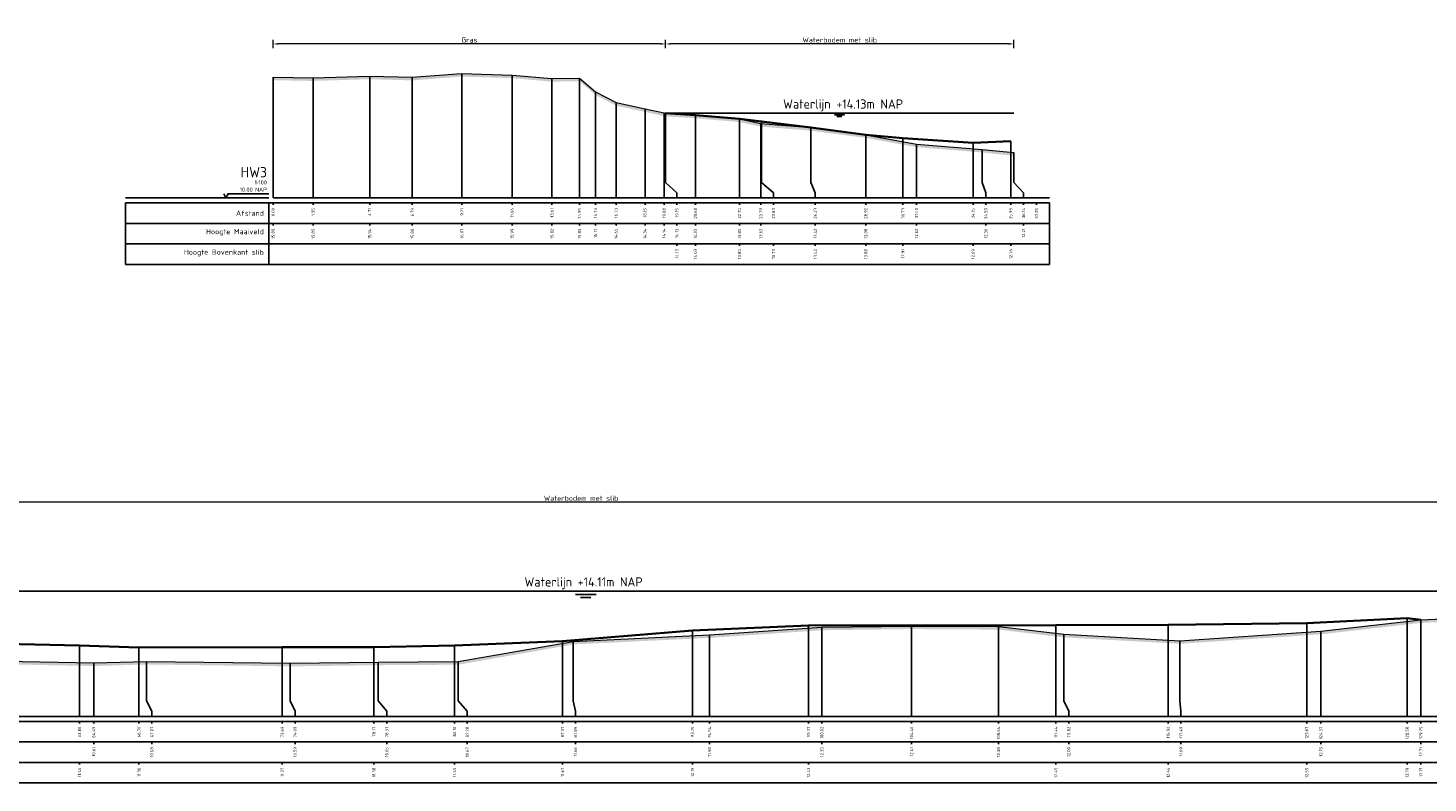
# Model space of a CAD drawing. Header units: metres. Extents: x 197883 to 206898, y 361907 to 364395.
# Tile 209 of 256: x 205845 to 205913, y 364316 to 364353. Entities that reach past the tile are written whole.
import ezdxf
from ezdxf.enums import TextEntityAlignment as Align

# ---------------------------------------------------------------- set-up
doc = ezdxf.new("R2010")
doc.units = ezdxf.units.M
doc.header["$PDMODE"] = 35
doc.header["$PDSIZE"] = 0.075
for name, color, linetype, lineweight in [('B-ME-GR-RIET-G', 120, 'Continuous', 13), ('X-ME-AL-PROFIEL_BOVENKANT SLIB-GD', 42, 'Continuous', 35), ('X-ME-AL-PROFIEL_HUIDIG MAAIVELD-GD', 252, 'Continuous', 0), ('X-XX-AL-DETAIL1-M', 7, 'Continuous', 18), ('X-XX-AL-NAP-T18', 7, 'Continuous', 18)]:
    doc.layers.add(name, color=color, linetype=linetype, lineweight=lineweight)
doc.layers.add('X-ME-AL-PROFIEL_WATERLIJN-GD', color=150, linetype='Continuous')
doc.layers.add('X-ME-AL-PROFIELRASTER-S', color=7, linetype='Continuous')
doc.styles.add('NLCS-ISO', font='NLCS-ISO.ttf', dxfattribs={"height": 1.8})
doc.styles.add('NLCS-ISO-ANNOTATIVE-T18', font='NLCS-ISO.ttf', dxfattribs={"height": 1.8})
doc.styles.add('NLCS-ISO-M100-T25', font='NLCS-ISO.ttf', dxfattribs={"height": 0.25})
doc.dimstyles.new('NLCS-M100-T25-PIJL_L2_H1', dxfattribs={"dimscale": 0.1, "dimtxt": 2.5, "dimasz": 2.5, "dimexe": 2, "dimexo": 2, "dimgap": 0.7, "dimtad": 1, "dimzin": 0, "dimdsep": 46, "dimtxsty": 'NLCS-ISO-M100-T25', "dimcen": 0, "dimdle": 2, "dimclrd": 256, "dimclre": 256, "dimclrt": 256, "dimadec": 1, "dimazin": 0, "dimtfac": 1, "dimtdec": 3, "dimtofl": 0, "dimtmove": 0, "dimatfit": 3, "dimfxl": 2, "dimfxlon": 1, "dimtfillclr": 256, "dimtolj": 1, "dimtzin": 0, "dimlwd": -1, "dimlwe": -1, "dimarcsym": 0})

# ---------------------------------------------------------------- blocks, each defined once
blk = doc.blocks.new('SAL-PROFIELRASTER_BALK_EIND1-D')
at = {"color": 0, "linetype": 'ByBlock', "lineweight": -2}
blk.add_line((1, -12.5), (1, -2.5), dxfattribs=at)
at = {"color": 0, "linetype": 'ByBlock', "lineweight": -2, "flags": 128}
for points in [[(0, 0), (1, 0)], [(0, -2.5), (1, -2.5)], [(0, -12.5), (1, -12.5)]]:
    blk.add_lwpolyline(points, dxfattribs=at)
blk = doc.blocks.new('SAL-PROFIELRASTER_BALK_EIND2-D')
at = {"color": 0, "linetype": 'ByBlock', "lineweight": -2}
for p, q in [((1, -2.5), (1, -12.5)), ((1, -12.5), (0, -12.5))]:
    blk.add_line(p, q, dxfattribs=at)
blk = doc.blocks.new('SAL-PROFIELRASTER_BALK_DATA-D')
at = {"color": 0, "linetype": 'ByBlock', "lineweight": -2}
blk.add_lwpolyline([(0, -3.5), (0, -2.5)], dxfattribs=at)
at = {"color": 0, "linetype": 'ByBlock', "lineweight": -2, "style": 'NLCS-ISO-ANNOTATIVE-T18'}
blk.add_attdef('GETAL', text='', height=1.5, rotation=90, dxfattribs=at).set_placement((0.75, -5), align=Align.RIGHT)
blk = doc.blocks.new('SAL-PROFIELRASTER_AANHAAL-D')
at = {"color": 9, "linetype": 'ByBlock', "lineweight": -2, "flags": 128}
blk.add_lwpolyline([(0, 1), (0, 0)], dxfattribs=at)
blk = doc.blocks.new('SAL-PROFIELRASTER_AANHAAL_STAGGER-D')
at = {"color": 9, "linetype": 'ByBlock', "lineweight": -2, "flags": 128}
for points in [[(0, 0), (0, -0.25)], [(0, -0.25), (1, -0.75)], [(1, -0.75), (1, -1)]]:
    blk.add_lwpolyline(points, dxfattribs=at)
blk = doc.blocks.new('SAL-PROFIELRASTER-D')
at = {"color": 0, "linetype": 'ByBlock', "lineweight": -2, "flags": 128}
for points in [[(-2, 0), (-72, 0)], [(-24, 2), (-23, 0), (-22, 2), (-2, 2)], [(-72, -12.5), (-72, -2.5)], [(0, -2.5), (-72, -2.5)], [(-2, -12.5), (-2, -2.5)], [(0, -12.5), (-72, -12.5)]]:
    blk.add_lwpolyline(points, dxfattribs=at)
at = {"color": 0, "linetype": 'ByBlock', "lineweight": -2, "style": 'NLCS-ISO-ANNOTATIVE-T18'}
blk.add_text('NAP', height=2, dxfattribs=at).set_placement((-3, 3), align=Align.RIGHT)
blk.add_text('Afstand', height=2.5, dxfattribs=at).set_placement((-4.5, -7.5), align=Align.MIDDLE_RIGHT)
for tag, height, p in [('PROFIELNR', 5, (-3, 10)), ('SCHAAL', 2, (-3, 6.5)), ('NAP', 2, (-9.94, 3))]:
    blk.add_attdef(tag, text='', height=height, dxfattribs=at).set_placement(p, align=Align.RIGHT)
blk = doc.blocks.new('SAL-PROFIELRASTER_BALK-D')
at = {"color": 0, "linetype": 'ByBlock', "lineweight": -2}
for p, q in [((-72, -12.5), (-72, -2.5)), ((-2, -2.5), (-2, -12.5)), ((0, -12.5), (-72, -12.5))]:
    blk.add_line(p, q, dxfattribs=at)
at = {"color": 0, "linetype": 'ByBlock', "lineweight": -2, "style": 'NLCS-ISO-ANNOTATIVE-T18'}
for tag, height, p in [('TITEL1', 2.5, (-4.5, -6.5)), ('TITEL2', 1.5, (-4.5, -9.5))]:
    blk.add_attdef(tag, text='', height=height, dxfattribs=at).set_placement(p, align=Align.MIDDLE_RIGHT)
blk = doc.blocks.new('*D221')
at = {"layer": 'Defpoints', "color": 0, "transparency": 16777216}
for p in [(205857.104, 364351.725), (205876.258, 364348.344), (205857.104, 364344.219)]:
    blk.add_point(p, dxfattribs=at)
at = {"layer": 'X-XX-AL-DETAIL1-M', "color": 253, "transparency": 16777216}
for p, q in [((205857.104, 364351.525), (205857.104, 364351.925)), ((205876.008, 364351.725), (205857.354, 364351.725)), ((205876.258, 364351.525), (205876.258, 364351.925))]:
    blk.add_line(p, q, dxfattribs=at)
for points in [[(205857.354, 364351.767), (205857.354, 364351.684), (205857.104, 364351.725)], [(205876.008, 364351.767), (205876.008, 364351.684), (205876.258, 364351.725)]]:
    blk.add_solid(points, dxfattribs=at)
at = {"layer": 'X-XX-AL-DETAIL1-M', "color": 253, "transparency": 16777216, "insert": (205866.681, 364351.92), "char_height": 0.25, "attachment_point": 5, "style": 'NLCS-ISO-M100-T25'}
blk.add_mtext('\\A1;Gras', dxfattribs=at)
blk = doc.blocks.new('*D222')
at = {"layer": 'Defpoints', "color": 0, "transparency": 16777216}
for p in [(205876.258, 364351.725), (205876.258, 364348.344), (205893.246, 364344.969)]:
    blk.add_point(p, dxfattribs=at)
at = {"layer": 'X-XX-AL-DETAIL1-M', "color": 253, "transparency": 16777216}
for p, q in [((205876.258, 364351.525), (205876.258, 364351.925)), ((205892.996, 364351.725), (205876.508, 364351.725)), ((205893.246, 364351.525), (205893.246, 364351.925))]:
    blk.add_line(p, q, dxfattribs=at)
for points in [[(205876.508, 364351.767), (205876.508, 364351.684), (205876.258, 364351.725)], [(205892.996, 364351.767), (205892.996, 364351.684), (205893.246, 364351.725)]]:
    blk.add_solid(points, dxfattribs=at)
at = {"layer": 'X-XX-AL-DETAIL1-M', "color": 253, "transparency": 16777216, "insert": (205884.752, 364351.921), "char_height": 0.25, "attachment_point": 5, "style": 'NLCS-ISO-M100-T25'}
blk.add_mtext('\\A1;Waterbodem met slib', dxfattribs=at)
blk = doc.blocks.new('*D224')
at = {"layer": 'Defpoints', "color": 0, "transparency": 16777216}
for p in [(205807.406, 364329.369), (205807.406, 364325.033), (205936.861, 364325.033)]:
    blk.add_point(p, dxfattribs=at)
at = {"layer": 'X-XX-AL-DETAIL1-M', "color": 253, "transparency": 16777216}
for p, q in [((205807.406, 364329.169), (205807.406, 364329.569)), ((205936.861, 364329.169), (205936.861, 364329.569)), ((205936.611, 364329.369), (205807.656, 364329.369))]:
    blk.add_line(p, q, dxfattribs=at)
for points in [[(205807.656, 364329.411), (205807.656, 364329.327), (205807.406, 364329.369)], [(205936.611, 364329.411), (205936.611, 364329.327), (205936.861, 364329.369)]]:
    blk.add_solid(points, dxfattribs=at)
at = {"layer": 'X-XX-AL-DETAIL1-M', "color": 253, "transparency": 16777216, "insert": (205872.134, 364329.564), "char_height": 0.25, "attachment_point": 5, "style": 'NLCS-ISO-M100-T25'}
blk.add_mtext('\\A1;Waterbodem met slib', dxfattribs=at)

msp = doc.modelspace()

# ---------------------------------------------------------------- hatches: boundary and pattern name
at = {"layer": 'X-ME-AL-PROFIEL_HUIDIG MAAIVELD-GD'}
h = msp.add_hatch(dxfattribs=at)
h.set_pattern_fill('AGR-MAAIVELD', color=256, scale=0.05, pattern_type=2)
h.set_pattern_definition([(45, (70.56093, 38.9931), (-0.25000007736, 0.25000007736), []), (45, (70.52522, 39.02883), (0, 0.50000015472), [0.3535535, -0.3535535]), (45, (70.4895, 39.06454), (0, 0.50000015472), [0.3535535, -0.3535535]), (45, (70.4533, 39.10076), (0, 0.50000015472), [0.3535535, -0.3535535]), (45, (70.41808, 39.13597), (0, 0.50000015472), [0.3535535, -0.3535535]), (45, (70.38236, 39.1717), (0, 0.50000015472), [0.3535535, -0.3535535]), (45, (70.34665, 39.2074), (0, 0.50000015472), [0.3535535, -0.3535535]), (315, (70.56093, 38.9931), (0.25000007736, 0.25000007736), []), (315, (70.59665, 39.02883), (0.50000015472, -1e-16), [0.3535535, -0.3535535]), (315, (70.63236, 39.06454), (0.50000015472, -1e-16), [0.3535535, -0.3535535]), (315, (70.66858, 39.10076), (0.50000015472, -1e-16), [0.3535535, -0.3535535]), (315, (70.7038, 39.13597), (0.50000015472, -1e-16), [0.3535535, -0.3535535]), (315, (70.7395, 39.1717), (0.50000015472, -1e-16), [0.3535535, -0.3535535]), (315, (70.77522, 39.2074), (0.50000015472, -1e-16), [0.3535535, -0.3535535])])
h.paths.add_polyline_path([(205873.838, 364348.864), (205872.83, 364349.389), (205872.058, 364350.052), (205870.712, 364350.039), (205868.761, 364350.207), (205866.318, 364350.284), (205863.894, 364350.097), (205861.816, 364350.155), (205859.055, 364350.071), (205857.104, 364350.106), (205857.104, 364349.956), (205859.055, 364349.921), (205861.816, 364350.005), (205863.894, 364349.947), (205866.318, 364350.134), (205868.761, 364350.057), (205870.712, 364349.889), (205872.058, 364349.902), (205872.83, 364349.239), (205873.838, 364348.714), (205875.25, 364348.41), (205876.181, 364348.21), (205876.258, 364348.194), (205877.706, 364348.101), (205879.859, 364347.914), (205880.898, 364347.697), (205883.337, 364347.492), (205886.023, 364347.144), (205888.5, 364346.691), (205891.695, 364346.431), (205893.246, 364346.274), (205893.246, 364346.424), (205891.695, 364346.581), (205888.5, 364346.841), (205886.023, 364347.294), (205883.337, 364347.642), (205880.898, 364347.847), (205879.859, 364348.064), (205877.706, 364348.251), (205876.258, 364348.344), (205876.181, 364348.36), (205875.25, 364348.56)])
h = msp.add_hatch(dxfattribs=at)
h.set_pattern_fill('AGR-MAAIVELD', color=256, scale=0.05, pattern_type=2)
h.set_pattern_definition([(45, (2.30706, 60.61458), (-0.25000007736, 0.25000007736), []), (45, (2.27135, 60.6503), (0, 0.50000015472), [0.3535535, -0.3535535]), (45, (2.23564, 60.686), (0, 0.50000015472), [0.3535535, -0.3535535]), (45, (2.19942, 60.72222), (0, 0.50000015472), [0.3535535, -0.3535535]), (45, (2.1642, 60.75744), (0, 0.50000015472), [0.3535535, -0.3535535]), (45, (2.1285, 60.79315), (0, 0.50000015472), [0.3535535, -0.3535535]), (45, (2.09278, 60.82887), (0, 0.50000015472), [0.3535535, -0.3535535]), (315, (2.30706, 60.61458), (0.25000007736, 0.25000007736), []), (315, (2.34278, 60.6503), (0.50000015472, -1e-16), [0.3535535, -0.3535535]), (315, (2.3785, 60.686), (0.50000015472, -1e-16), [0.3535535, -0.3535535]), (315, (2.4147, 60.72222), (0.50000015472, -1e-16), [0.3535535, -0.3535535]), (315, (2.44992, 60.75744), (0.50000015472, -1e-16), [0.3535535, -0.3535535]), (315, (2.48564, 60.79315), (0.50000015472, -1e-16), [0.3535535, -0.3535535]), (315, (2.52135, 60.82887), (0.50000015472, -1e-16), [0.3535535, -0.3535535])])
h.paths.add_polyline_path([(205955.777, 364326.199), (205955.777, 364326.049), (205955.131, 364325.986), (205953.568, 364325.952), (205951.444, 364325.881), (205949.405, 364325.964), (205947.14, 364325.986), (205944.734, 364326.144), (205941.739, 364325.978), (205940.524, 364325.763), (205939.05, 364325.596), (205937.911, 364325.136), (205936.724, 364324.85), (205935.893, 364324.757), (205934.784, 364324.649), (205933.992, 364324.72), (205932.797, 364324.61), (205930.308, 364324.544), (205927.586, 364324.334), (205923.696, 364324.022), (205918.682, 364323.741), (205913.108, 364323.484), (205908.226, 364322.928), (205901.352, 364322.465), (205895.678, 364322.778), (205892.494, 364323.157), (205888.26, 364323.183), (205883.877, 364323.127), (205878.403, 364322.754), (205871.748, 364322.434), (205866.136, 364321.445), (205862.225, 364321.421), (205857.945, 364321.364), (205850.934, 364321.457), (205848.351, 364321.381), (205843.127, 364321.481), (205837.674, 364321.554), (205831.655, 364321.613), (205826.807, 364321.844), (205821.389, 364322.364), (205815.85, 364323.929), (205813.451, 364324.289), (205810.062, 364324.674), (205809.001, 364324.784), (205807.983, 364324.814), (205807.406, 364324.883), (205807.388, 364324.894), (205806.836, 364324.96), (205805.635, 364325.088), (205803.887, 364325.38), (205802.047, 364325.706), (205800.375, 364325.891), (205798.489, 364326.184), (205796.843, 364326.528), (205795.178, 364326.975), (205794.027, 364327.194), (205791.286, 364327.391), (205788.978, 364327.487), (205786.466, 364327.479), (205783.859, 364327.48), (205783.859, 364327.63), (205786.466, 364327.629), (205788.978, 364327.637), (205791.286, 364327.541), (205794.027, 364327.344), (205795.178, 364327.125), (205796.843, 364326.678), (205798.489, 364326.334), (205800.375, 364326.041), (205802.047, 364325.856), (205803.887, 364325.53), (205805.635, 364325.238), (205806.836, 364325.11), (205807.388, 364325.044), (205807.406, 364325.033), (205807.983, 364324.964), (205809.001, 364324.934), (205810.062, 364324.824), (205813.451, 364324.439), (205815.85, 364324.079), (205821.389, 364322.514), (205826.807, 364321.994), (205831.655, 364321.763), (205837.674, 364321.704), (205843.127, 364321.631), (205848.351, 364321.531), (205850.934, 364321.607), (205857.945, 364321.514), (205862.225, 364321.571), (205866.136, 364321.595), (205871.748, 364322.584), (205878.403, 364322.904), (205883.877, 364323.277), (205888.26, 364323.333), (205892.494, 364323.307), (205895.678, 364322.928), (205901.352, 364322.615), (205908.226, 364323.078), (205913.108, 364323.634), (205918.682, 364323.891), (205923.696, 364324.172), (205927.586, 364324.484), (205930.308, 364324.694), (205932.797, 364324.76), (205933.992, 364324.87), (205934.784, 364324.799), (205935.893, 364324.907), (205936.724, 364325), (205937.911, 364325.286), (205939.05, 364325.746), (205940.524, 364325.913), (205941.739, 364326.128), (205944.734, 364326.294), (205947.14, 364326.136), (205949.405, 364326.114), (205951.444, 364326.031), (205953.568, 364326.102), (205955.131, 364326.136)])

# ---------------------------------------------------------------- linework, layer by layer
at = {"layer": 'B-ME-GR-RIET-G'}
for points in [[(205857.104, 364349.956), (205857.104, 364350.106)], [(205893.246, 364346.274), (205893.246, 364346.424)]]:
    msp.add_lwpolyline(points, dxfattribs=at)
at = {"layer": 'X-ME-AL-PROFIEL_BOVENKANT SLIB-GD'}
for points in [[(205876.258, 364348.344), (205877.706, 364348.251), (205879.859, 364348.064), (205880.936, 364347.944), (205883.337, 364347.642), (205886.023, 364347.294), (205887.836, 364347.13), (205891.256, 364346.905), (205893.093, 364346.981)], [(205807.406, 364325.033), (205807.969, 364324.991), (205808.979, 364324.914), (205809.907, 364324.831), (205813.007, 364324.518), (205815.85, 364324.079), (205821.63, 364322.85), (205826.5, 364322.747), (205830.966, 364322.605), (205837.14, 364322.589), (205842.553, 364322.5), (205847.658, 364322.387), (205850.561, 364322.28), (205857.549, 364322.296), (205862.024, 364322.306), (205865.954, 364322.374), (205871.228, 364322.599), (205877.561, 364323.112), (205883.227, 364323.357), (205895.301, 364323.377), (205900.775, 364323.385), (205907.534, 364323.471), (205912.435, 364323.712), (205913.108, 364323.634)]]:
    msp.add_lwpolyline(points, dxfattribs=at)
at = {"layer": 'X-ME-AL-PROFIEL_HUIDIG MAAIVELD-GD'}
for points in [[(205857.104, 364350.106), (205859.055, 364350.071), (205861.816, 364350.155), (205863.894, 364350.097), (205866.318, 364350.284), (205868.761, 364350.207), (205870.712, 364350.039), (205872.058, 364350.052), (205872.83, 364349.389), (205873.838, 364348.864), (205875.25, 364348.56), (205876.181, 364348.36), (205876.258, 364348.344), (205877.706, 364348.251), (205879.859, 364348.064), (205880.898, 364347.847), (205883.337, 364347.642), (205886.023, 364347.294), (205888.5, 364346.841), (205891.695, 364346.581), (205893.246, 364346.424)], [(205843.127, 364321.631), (205848.351, 364321.531), (205850.934, 364321.607), (205857.945, 364321.514), (205862.225, 364321.571), (205866.136, 364321.595), (205871.748, 364322.584), (205878.403, 364322.904), (205883.877, 364323.277), (205888.26, 364323.333), (205892.494, 364323.307), (205895.678, 364322.928), (205901.352, 364322.615), (205908.226, 364323.078), (205913.108, 364323.634), (205918.682, 364323.891)]]:
    msp.add_lwpolyline(points, dxfattribs=at)
at = {"layer": 'X-ME-AL-PROFIEL_WATERLIJN-GD'}
for points in [[(205876.258, 364348.344), (205893.246, 364348.344)], [(205884.49, 364348.263), (205884.99, 364348.263)], [(205884.609, 364348.19), (205884.859, 364348.19)], [(205807.406, 364325.033), (205936.861, 364325.033)], [(205871.86, 364324.87), (205872.86, 364324.87)], [(205872.101, 364324.725), (205872.601, 364324.725)]]:
    msp.add_lwpolyline(points, dxfattribs=at)

# ---------------------------------------------------------------- block references
at = {"layer": 'X-ME-AL-PROFIELRASTER-S'}
for p, yscale in [((205857.104, 364344.219), 5.887), ((205859.055, 364344.219), 5.852), ((205861.816, 364344.219), 5.936), ((205863.894, 364344.219), 5.878), ((205866.318, 364344.219), 6.065000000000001), ((205868.761, 364344.219), 5.988), ((205870.712, 364344.219), 5.82), ((205872.058, 364344.219), 5.833), ((205872.83, 364344.219), 5.17), ((205873.838, 364344.219), 4.645), ((205875.25, 364344.219), 4.340999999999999), ((205876.181, 364344.219), 4.141), ((205876.258, 364345.219), 3.125), ((205876.258, 364345.219), 3.125), ((205876.258, 364345.219), 3.125), ((205876.258, 364345.219), 3.125), ((205877.706, 364344.219), 4.032), ((205877.706, 364344.219), 4.032), ((205879.859, 364344.219), 3.845000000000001), ((205879.859, 364344.219), 3.845000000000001), ((205880.936, 364345.219), 2.725), ((205880.898, 364344.219), 3.628), ((205883.337, 364345.219), 2.423), ((205886.023, 364344.219), 3.074999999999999), ((205887.836, 364344.219), 2.911), ((205888.5, 364344.219), 2.622), ((205891.256, 364344.219), 2.686), ((205891.695, 364345.219), 1.362), ((205893.093, 364344.219), 2.762), ((205893.246, 364345.219), 1.205), ((205883.227, 364318.925), 4.432), ((205888.26, 364318.925), 4.407999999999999), ((205895.301, 364318.925), 4.452), ((205900.775, 364318.925), 4.460000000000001), ((205907.534, 364318.925), 4.545999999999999), ((205912.435, 364318.925), 4.787000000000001), ((205913.108, 364318.925), 4.709), ((205877.561, 364318.925), 4.186999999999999), ((205878.403, 364318.925), 3.978999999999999), ((205883.877, 364318.925), 4.352), ((205892.494, 364318.925), 4.382), ((205895.678, 364319.925), 3.003), ((205908.226, 364318.925), 4.153), ((205847.658, 364318.925), 3.462), ((205850.561, 364318.925), 3.355), ((205857.549, 364318.925), 3.371), ((205862.024, 364318.925), 3.381), ((205865.954, 364318.925), 3.449), ((205871.228, 364318.925), 3.673999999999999), ((205871.748, 364319.925), 2.659000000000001), ((205901.352, 364319.925), 2.69), ((205848.351, 364318.925), 2.606), ((205850.934, 364319.925), 1.682), ((205857.945, 364319.925), 1.589), ((205862.225, 364319.925), 1.646000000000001), ((205866.136, 364319.925), 1.67)]:
    msp.add_blockref('SAL-PROFIELRASTER_AANHAAL-D', p, dxfattribs=dict(at, yscale=yscale))
at = {"layer": 'X-ME-AL-PROFIELRASTER-S', "xscale": 0.1, "yscale": 0.1, "zscale": 0.1}
for name, p, values in [('SAL-PROFIELRASTER-D', (205857.104, 364344.219), {'PROFIELNR': 'HW3', 'SCHAAL': '1:100', 'NAP': '10.00'}), ('SAL-PROFIELRASTER_BALK_DATA-D', (205857.104, 364344.219), {'GETAL': '0.00'}), ('SAL-PROFIELRASTER_BALK_DATA-D', (205859.055, 364344.219), {'GETAL': '1.95'}), ('SAL-PROFIELRASTER_BALK_DATA-D', (205861.816, 364344.219), {'GETAL': '4.71'}), ('SAL-PROFIELRASTER_BALK_DATA-D', (205863.894, 364344.219), {'GETAL': '6.79'}), ('SAL-PROFIELRASTER_BALK_DATA-D', (205866.318, 364344.219), {'GETAL': '9.21'}), ('SAL-PROFIELRASTER_BALK_DATA-D', (205868.761, 364344.219), {'GETAL': '11.66'}), ('SAL-PROFIELRASTER_BALK_DATA-D', (205870.712, 364344.219), {'GETAL': '13.61'}), ('SAL-PROFIELRASTER_BALK_DATA-D', (205872.058, 364344.219), {'GETAL': '14.95'}), ('SAL-PROFIELRASTER_BALK_DATA-D', (205872.83, 364344.219), {'GETAL': '15.73'}), ('SAL-PROFIELRASTER_BALK_DATA-D', (205873.838, 364344.219), {'GETAL': '16.73'}), ('SAL-PROFIELRASTER_BALK_DATA-D', (205875.25, 364344.219), {'GETAL': '18.15'}), ('SAL-PROFIELRASTER_BALK_DATA-D', (205876.181, 364344.219), {'GETAL': '19.08'}), ('SAL-PROFIELRASTER_BALK_DATA-D', (205876.806, 364344.219), {'GETAL': '19.15'}), ('SAL-PROFIELRASTER_BALK_DATA-D', (205876.806, 364344.219), {'GETAL': '19.15'}), ('SAL-PROFIELRASTER_BALK_DATA-D', (205876.806, 364344.219), {'GETAL': '19.15'}), ('SAL-PROFIELRASTER_BALK_DATA-D', (205876.806, 364344.219), {'GETAL': '19.15'}), ('SAL-PROFIELRASTER_BALK_DATA-D', (205877.706, 364344.219), {'GETAL': '20.60'}), ('SAL-PROFIELRASTER_BALK_DATA-D', (205877.706, 364344.219), {'GETAL': '20.60'}), ('SAL-PROFIELRASTER_BALK_DATA-D', (205879.859, 364344.219), {'GETAL': '22.75'}), ('SAL-PROFIELRASTER_BALK_DATA-D', (205879.859, 364344.219), {'GETAL': '22.75'}), ('SAL-PROFIELRASTER_BALK_DATA-D', (205880.898, 364344.219), {'GETAL': '23.79'}), ('SAL-PROFIELRASTER_BALK_DATA-D', (205881.523, 364344.219), {'GETAL': '23.83'}), ('SAL-PROFIELRASTER_BALK_DATA-D', (205883.559, 364344.219), {'GETAL': '26.23'}), ('SAL-PROFIELRASTER_BALK_DATA-D', (205886.023, 364344.219), {'GETAL': '28.92'}), ('SAL-PROFIELRASTER_BALK_DATA-D', (205887.836, 364344.219), {'GETAL': '30.73'}), ('SAL-PROFIELRASTER_BALK_DATA-D', (205888.5, 364344.219), {'GETAL': '31.40'}), ('SAL-PROFIELRASTER_BALK_DATA-D', (205891.256, 364344.219), {'GETAL': '34.15'}), ('SAL-PROFIELRASTER_BALK_DATA-D', (205891.881, 364344.219), {'GETAL': '34.59'}), ('SAL-PROFIELRASTER_BALK_DATA-D', (205893.093, 364344.219), {'GETAL': '35.99'}), ('SAL-PROFIELRASTER_BALK_DATA-D', (205893.718, 364344.219), {'GETAL': '36.14'}), ('SAL-PROFIELRASTER_BALK_DATA-D', (205894.353, 364344.219), {'GETAL': '37.25'}), ('SAL-PROFIELRASTER_BALK-D', (205857.104, 364343.219), {'TITEL1': 'Hoogte Maaiveld'}), ('SAL-PROFIELRASTER_BALK_DATA-D', (205857.104, 364343.219), {'GETAL': '15.89'}), ('SAL-PROFIELRASTER_BALK_DATA-D', (205859.055, 364343.219), {'GETAL': '15.85'}), ('SAL-PROFIELRASTER_BALK_DATA-D', (205861.816, 364343.219), {'GETAL': '15.94'}), ('SAL-PROFIELRASTER_BALK_DATA-D', (205863.894, 364343.219), {'GETAL': '15.88'}), ('SAL-PROFIELRASTER_BALK_DATA-D', (205866.318, 364343.219), {'GETAL': '16.07'}), ('SAL-PROFIELRASTER_BALK_DATA-D', (205868.761, 364343.219), {'GETAL': '15.99'}), ('SAL-PROFIELRASTER_BALK_DATA-D', (205870.712, 364343.219), {'GETAL': '15.82'}), ('SAL-PROFIELRASTER_BALK_DATA-D', (205872.058, 364343.219), {'GETAL': '15.83'}), ('SAL-PROFIELRASTER_BALK_DATA-D', (205872.83, 364343.219), {'GETAL': '15.17'}), ('SAL-PROFIELRASTER_BALK_DATA-D', (205873.838, 364343.219), {'GETAL': '14.65'}), ('SAL-PROFIELRASTER_BALK_DATA-D', (205875.25, 364343.219), {'GETAL': '14.34'}), ('SAL-PROFIELRASTER_BALK_DATA-D', (205876.181, 364343.219), {'GETAL': '14.14'}), ('SAL-PROFIELRASTER_BALK_DATA-D', (205876.806, 364343.219), {'GETAL': '14.13'}), ('SAL-PROFIELRASTER_BALK_DATA-D', (205877.706, 364343.219), {'GETAL': '14.03'}), ('SAL-PROFIELRASTER_BALK_DATA-D', (205879.859, 364343.219), {'GETAL': '13.85'}), ('SAL-PROFIELRASTER_BALK_DATA-D', (205880.898, 364343.219), {'GETAL': '13.63'}), ('SAL-PROFIELRASTER_BALK_DATA-D', (205883.559, 364343.219), {'GETAL': '13.42'}), ('SAL-PROFIELRASTER_BALK_DATA-D', (205886.023, 364343.219), {'GETAL': '13.08'}), ('SAL-PROFIELRASTER_BALK_DATA-D', (205888.5, 364343.219), {'GETAL': '12.62'}), ('SAL-PROFIELRASTER_BALK_DATA-D', (205891.881, 364343.219), {'GETAL': '12.36'}), ('SAL-PROFIELRASTER_BALK_DATA-D', (205893.718, 364343.219), {'GETAL': '12.21'}), ('SAL-PROFIELRASTER_BALK-D', (205857.104, 364342.219), {'TITEL1': 'Hoogte Bovenkant slib'}), ('SAL-PROFIELRASTER_BALK_DATA-D', (205876.806, 364342.219), {'GETAL': '14.13'}), ('SAL-PROFIELRASTER_BALK_DATA-D', (205877.706, 364342.219), {'GETAL': '14.03'}), ('SAL-PROFIELRASTER_BALK_DATA-D', (205879.859, 364342.219), {'GETAL': '13.85'}), ('SAL-PROFIELRASTER_BALK_DATA-D', (205881.523, 364342.219), {'GETAL': '13.73'}), ('SAL-PROFIELRASTER_BALK_DATA-D', (205883.559, 364342.219), {'GETAL': '13.42'}), ('SAL-PROFIELRASTER_BALK_DATA-D', (205886.023, 364342.219), {'GETAL': '13.08'}), ('SAL-PROFIELRASTER_BALK_DATA-D', (205887.836, 364342.219), {'GETAL': '12.91'}), ('SAL-PROFIELRASTER_BALK_DATA-D', (205891.256, 364342.219), {'GETAL': '12.69'}), ('SAL-PROFIELRASTER_BALK_DATA-D', (205893.093, 364342.219), {'GETAL': '12.76'}), ('SAL-PROFIELRASTER_BALK_DATA-D', (205847.658, 364318.925), {'GETAL': '63.80'}), ('SAL-PROFIELRASTER_BALK_DATA-D', (205848.351, 364318.925), {'GETAL': '64.49'}), ('SAL-PROFIELRASTER_BALK_DATA-D', (205850.561, 364318.925), {'GETAL': '66.70'}), ('SAL-PROFIELRASTER_BALK_DATA-D', (205851.186, 364318.925), {'GETAL': '67.07'}), ('SAL-PROFIELRASTER_BALK_DATA-D', (205857.549, 364318.925), {'GETAL': '73.69'}), ('SAL-PROFIELRASTER_BALK_DATA-D', (205858.174, 364318.925), {'GETAL': '74.09'}), ('SAL-PROFIELRASTER_BALK_DATA-D', (205862.024, 364318.925), {'GETAL': '78.17'}), ('SAL-PROFIELRASTER_BALK_DATA-D', (205862.649, 364318.925), {'GETAL': '78.37'}), ('SAL-PROFIELRASTER_BALK_DATA-D', (205865.954, 364318.925), {'GETAL': '82.10'}), ('SAL-PROFIELRASTER_BALK_DATA-D', (205866.579, 364318.925), {'GETAL': '82.28'}), ('SAL-PROFIELRASTER_BALK_DATA-D', (205871.228, 364318.925), {'GETAL': '87.37'}), ('SAL-PROFIELRASTER_BALK_DATA-D', (205871.853, 364318.925), {'GETAL': '87.89'}), ('SAL-PROFIELRASTER_BALK_DATA-D', (205877.561, 364318.925), {'GETAL': '93.70'}), ('SAL-PROFIELRASTER_BALK_DATA-D', (205878.403, 364318.925), {'GETAL': '94.54'}), ('SAL-PROFIELRASTER_BALK_DATA-D', (205883.227, 364318.925), {'GETAL': '99.37'}), ('SAL-PROFIELRASTER_BALK_DATA-D', (205883.877, 364318.925), {'GETAL': '100.02'}), ('SAL-PROFIELRASTER_BALK_DATA-D', (205888.26, 364318.925), {'GETAL': '104.40'}), ('SAL-PROFIELRASTER_BALK_DATA-D', (205892.494, 364318.925), {'GETAL': '108.64'}), ('SAL-PROFIELRASTER_BALK_DATA-D', (205895.301, 364318.925), {'GETAL': '111.44'}), ('SAL-PROFIELRASTER_BALK_DATA-D', (205895.926, 364318.925), {'GETAL': '111.82'}), ('SAL-PROFIELRASTER_BALK_DATA-D', (205900.775, 364318.925), {'GETAL': '116.92'}), ('SAL-PROFIELRASTER_BALK_DATA-D', (205901.4, 364318.925), {'GETAL': '117.49'}), ('SAL-PROFIELRASTER_BALK_DATA-D', (205907.534, 364318.925), {'GETAL': '123.67'}), ('SAL-PROFIELRASTER_BALK_DATA-D', (205908.226, 364318.925), {'GETAL': '124.37'}), ('SAL-PROFIELRASTER_BALK_DATA-D', (205912.435, 364318.925), {'GETAL': '128.58'}), ('SAL-PROFIELRASTER_BALK_DATA-D', (205913.108, 364318.925), {'GETAL': '129.25'}), ('SAL-PROFIELRASTER_BALK_DATA-D', (205848.351, 364317.925), {'GETAL': '10.61'}), ('SAL-PROFIELRASTER_BALK_DATA-D', (205851.186, 364317.925), {'GETAL': '10.68'}), ('SAL-PROFIELRASTER_BALK_DATA-D', (205858.174, 364317.925), {'GETAL': '10.59'}), ('SAL-PROFIELRASTER_BALK_DATA-D', (205862.649, 364317.925), {'GETAL': '10.65'}), ('SAL-PROFIELRASTER_BALK_DATA-D', (205866.579, 364317.925), {'GETAL': '10.67'}), ('SAL-PROFIELRASTER_BALK_DATA-D', (205871.853, 364317.925), {'GETAL': '11.66'}), ('SAL-PROFIELRASTER_BALK_DATA-D', (205878.403, 364317.925), {'GETAL': '11.98'}), ('SAL-PROFIELRASTER_BALK_DATA-D', (205883.877, 364317.925), {'GETAL': '12.35'}), ('SAL-PROFIELRASTER_BALK_DATA-D', (205888.26, 364317.925), {'GETAL': '12.41'}), ('SAL-PROFIELRASTER_BALK_DATA-D', (205892.494, 364317.925), {'GETAL': '12.38'}), ('SAL-PROFIELRASTER_BALK_DATA-D', (205895.926, 364317.925), {'GETAL': '12.00'}), ('SAL-PROFIELRASTER_BALK_DATA-D', (205901.4, 364317.925), {'GETAL': '11.69'}), ('SAL-PROFIELRASTER_BALK_DATA-D', (205908.226, 364317.925), {'GETAL': '12.15'}), ('SAL-PROFIELRASTER_BALK_DATA-D', (205913.108, 364317.925), {'GETAL': '12.71'}), ('SAL-PROFIELRASTER_BALK_DATA-D', (205847.658, 364316.925), {'GETAL': '11.46'}), ('SAL-PROFIELRASTER_BALK_DATA-D', (205850.561, 364316.925), {'GETAL': '11.36'}), ('SAL-PROFIELRASTER_BALK_DATA-D', (205857.549, 364316.925), {'GETAL': '11.37'}), ('SAL-PROFIELRASTER_BALK_DATA-D', (205862.024, 364316.925), {'GETAL': '11.38'}), ('SAL-PROFIELRASTER_BALK_DATA-D', (205865.954, 364316.925), {'GETAL': '11.45'}), ('SAL-PROFIELRASTER_BALK_DATA-D', (205871.228, 364316.925), {'GETAL': '11.67'}), ('SAL-PROFIELRASTER_BALK_DATA-D', (205877.561, 364316.925), {'GETAL': '12.19'}), ('SAL-PROFIELRASTER_BALK_DATA-D', (205883.227, 364316.925), {'GETAL': '12.43'}), ('SAL-PROFIELRASTER_BALK_DATA-D', (205895.301, 364316.925), {'GETAL': '12.45'}), ('SAL-PROFIELRASTER_BALK_DATA-D', (205900.775, 364316.925), {'GETAL': '12.46'}), ('SAL-PROFIELRASTER_BALK_DATA-D', (205907.534, 364316.925), {'GETAL': '12.55'}), ('SAL-PROFIELRASTER_BALK_DATA-D', (205912.435, 364316.925), {'GETAL': '12.79'}), ('SAL-PROFIELRASTER_BALK_DATA-D', (205913.108, 364316.925), {'GETAL': '12.71'})]:
    msp.add_blockref(name, p, dxfattribs=at).add_auto_attribs(values)
at = {"layer": 'X-ME-AL-PROFIELRASTER-S'}
for p, xscale, zscale in [((205876.258, 364345.219), 0.5479486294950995, 0.5479486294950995), ((205876.258, 364345.219), 0.5479486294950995, 0.5479486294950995), ((205876.258, 364345.219), 0.5479486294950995, 0.5479486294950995), ((205876.258, 364345.219), 0.5479486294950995, 0.5479486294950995), ((205880.936, 364345.219), 0.5865749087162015, 0.5865749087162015), ((205883.337, 364345.219), 0.2217721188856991, 0.2217721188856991), ((205891.695, 364345.219), 0.1857934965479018, 0.1857934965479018), ((205893.246, 364345.219), 0.4719598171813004, 0.4719598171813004), ((205850.934, 364319.925), 0.2521983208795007, 0.2521983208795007), ((205857.945, 364319.925), 0.2290699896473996, 0.2290699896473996), ((205862.225, 364319.925), 0.4241712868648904, 0.4241712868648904), ((205866.136, 364319.925), 0.443397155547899, 0.443397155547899), ((205871.748, 364319.925), 0.1053061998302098, 0.1053061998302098), ((205895.678, 364319.925), 0.248116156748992, 0.248116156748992), ((205901.352, 364319.925), 0.048334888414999, 0.048334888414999)]:
    msp.add_blockref('SAL-PROFIELRASTER_AANHAAL_STAGGER-D', p, dxfattribs=dict(at, xscale=xscale, zscale=zscale))
at = {"layer": 'X-ME-AL-PROFIELRASTER-S', "yscale": 0.1}
for name, p, xscale, zscale in [('SAL-PROFIELRASTER_BALK_EIND1-D', (205857.104, 364344.219), 37.87378587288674, 37.87378587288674), ('SAL-PROFIELRASTER_BALK_EIND2-D', (205857.104, 364343.219), 37.87378587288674, 37.87378587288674), ('SAL-PROFIELRASTER_BALK_EIND2-D', (205857.104, 364342.219), 37.87378587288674, 37.87378587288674), ('SAL-PROFIELRASTER_BALK_EIND1-D', (205783.859, 364318.925), 172.5433699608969, 172.5433699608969), ('SAL-PROFIELRASTER_BALK_EIND2-D', (205783.859, 364317.925), 172.5433699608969, 172.5433699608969), ('SAL-PROFIELRASTER_BALK_EIND2-D', (205783.859, 364316.925), 172.5433699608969, 172.5433699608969)]:
    msp.add_blockref(name, p, dxfattribs=dict(at, xscale=xscale, zscale=zscale))

# ---------------------------------------------------------------- texts
at = {"layer": 'X-XX-AL-NAP-T18', "color": 10, "char_height": 0.45, "width": 15.43377, "attachment_point": 7, "style": 'NLCS-ISO'}
for s, insert in [('Waterlijn +14.13m NAP', (205881.989, 364348.434)), ('Waterlijn +14.11m NAP', (205869.371, 364325.123))]:
    msp.add_mtext(s, dxfattribs=dict(at, insert=insert))

# ---------------------------------------------------------------- dimensions: what is measured, and where the dimension line sits
at = {"layer": 'X-XX-AL-DETAIL1-M', "color": 253}
for base, p1, p2, text, picture, middle in [((205857.104, 364351.725), (205876.258, 364348.344), (205857.104, 364344.219), 'Gras', '*D221', (205866.681, 364351.725)), ((205876.258, 364351.725), (205893.246, 364344.969), (205876.258, 364348.344), 'Waterbodem met slib', '*D222', (205884.752, 364351.725)), ((205807.406, 364329.369), (205936.861, 364325.033), (205807.406, 364325.033), 'Waterbodem met slib', '*D224', (205872.134, 364329.369))]:
    dim = msp.add_linear_dim(base=base, p1=p1, p2=p2, text=text, dimstyle='NLCS-M100-T25-PIJL_L2_H1', override={"dimclrd": 253, "dimclre": 253, "dimclrt": 253}, dxfattribs=at)
    dim.commit()
    dim.dimension.update_dxf_attribs({"geometry": picture, "text_midpoint": middle, "dimtype": 160})

doc.saveas('drawing.dxf')
